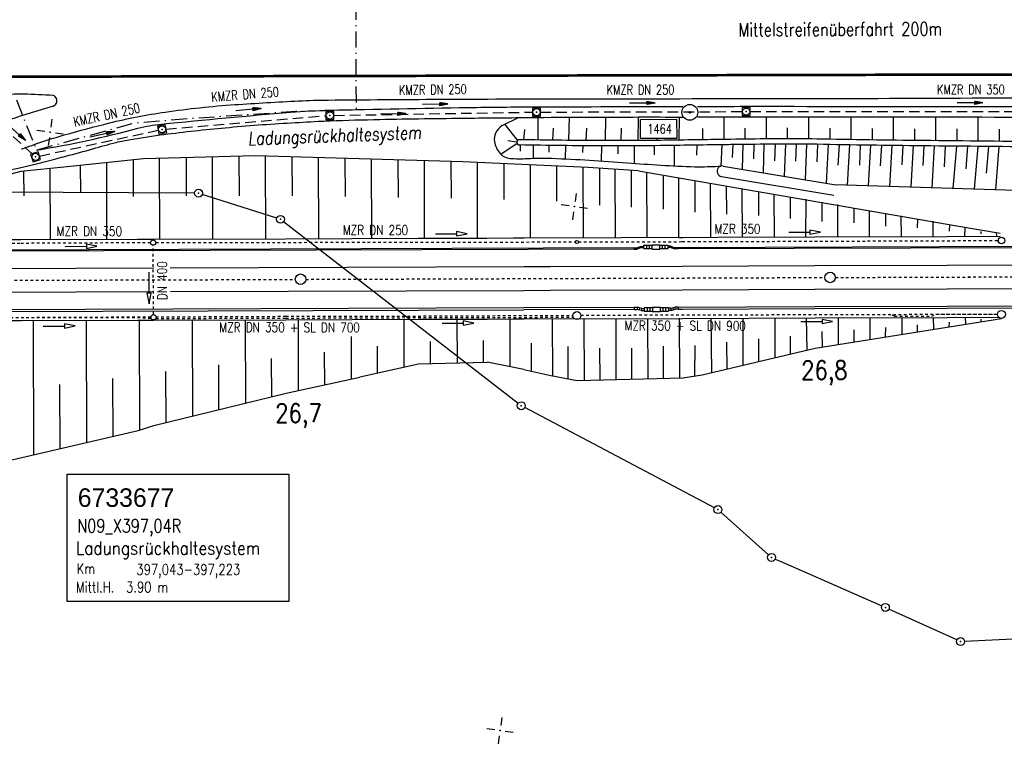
# Model space of a CAD drawing. Extents: x 0 to 1135, y 0 to 594.
# Tile 22 of 153: x 333 to 519, y 189 to 328. Entities that reach past the tile are written whole.
import ezdxf
from ezdxf.enums import TextEntityAlignment as Align

# ---------------------------------------------------------------- set-up
doc = ezdxf.new("R2010")
doc.units = 0
doc.header["$LTSCALE"] = 2
doc.header["$MEASUREMENT"] = 0
for name, pattern in [('ACAD_ISO03W100', [0.5, 0.25, -0.25]), ('ACAD_ISO05W100', [0.5, 0.25, -0.25]), ('AUSGEZOGEN', [0]), ('BAB-FM2', [2.6, 1.5, -0.5, 0.1, -0.5]), ('EinAusfädelung', [3.5, 2.5, -1]), ('GESTRICH-X2', [1.5, 1, -0.5]), ('STRICHLINIEX2', [0.5, 0.25, -0.25])]:
    doc.linetypes.add(name, pattern=pattern)
doc.layers.get('0').update_dxf_attribs({"color": 8, "linetype": 'AUSGEZOGEN'})
for name, color, linetype in [('Andere_Planungen', 15, 'CONTINUOUS'), ('BAB_FM', 8, 'BAB-FM2'), ('Bahnachse', 7, 'CONTINUOUS'), ('BOESCHG', 8, 'AUSGEZOGEN'), ('BW-SCHRIFT', 8, 'AUSGEZOGEN'), ('Böschungen', 15, 'CONTINUOUS'), ('DURCHL', 200, 'GESTRICH-X2'), ('Durchlaesse', 15, 'CONTINUOUS'), ('EINAUSF', 8, 'EinAusfädelung'), ('FBRTOP', 8, 'AUSGEZOGEN'), ('Gleisachsen', 7, 'CONTINUOUS'), ('GRENZL', 8, 'AUSGEZOGEN'), ('GRENZL-BAB', 7, 'AUSGEZOGEN'), ('GRENZP-BAB', 7, 'AUSGEZOGEN'), ('Kabelanlagen', 15, 'CONTINUOUS'), ('KANAL', 200, 'GESTRICH-X2'), ('LAERMWAND', 8, 'AUSGEZOGEN'), ('MULDE', 8, 'AUSGEZOGEN'), ('NETZ', 250, 'AUSGEZOGEN'), ('PFEIL', 200, 'CONTINUOUS'), ('PFEILTOP', 8, 'AUSGEZOGEN'), ('PP', 8, 'AUSGEZOGEN'), ('SCHSYMBOL', 200, 'AUSGEZOGEN'), ('TEXTO', 200, 'CONTINUOUS'), ('Tiefenentwaesserung_und_Sammell', 15, 'CONTINUOUS')]:
    doc.layers.add(name, color=color, linetype=linetype)
doc.styles.add('ROMANS', font='romans.shx', dxfattribs={"width": 0.8})
doc.styles.add('UNIR-O', font='unir_o.shx')

# ---------------------------------------------------------------- blocks, each defined once
blk = doc.blocks.new('IKR')
at = {"color": 0}
for p, q in [((0, 1), (0, 2.5)), ((-2.5, 0), (-1, 0)), ((1, 0), (2.5, 0)), ((0, -2.5), (0, -1))]:
    blk.add_line(p, q, dxfattribs=at)
blk.add_circle((0, 0), 0.05, dxfattribs=at)
blk.add_point((0, 0), dxfattribs=at)
blk = doc.blocks.new('PKT')
at = {"color": 0}
blk.add_circle((0, 0), 0.15, dxfattribs=at)
blk.add_point((0, 0), dxfattribs=at)
blk = doc.blocks.new('PP')
at = {"color": 0}
blk.add_circle((0, -0.01), 1.49, dxfattribs=at)
blk.add_point((0, 0), dxfattribs=at)
blk = doc.blocks.new('GST')
at = {"color": 0}
blk.add_circle((0, 0), 0.75, dxfattribs=at)
blk.add_point((0, 0), dxfattribs=at)
blk = doc.blocks.new('PFEIL2')
at = {"color": 0}
for p, q in [((0.88, 0), (-2.4, -0.01)), ((0.88, -0.27), (0.88, 0.28)), ((0.88, 0.28), (2.43, 0.01)), ((0.91, 0.27), (0.88, 0.26)), ((0.97, 0.26), (0.88, 0.25)), ((1.02, 0.25), (0.88, 0.23)), ((1.07, 0.24), (0.88, 0.21)), ((1.13, 0.23), (0.88, 0.19)), ((1.18, 0.22), (0.88, 0.17)), ((1.24, 0.21), (0.88, 0.15)), ((1.29, 0.21), (0.88, 0.14)), ((1.34, 0.2), (0.88, 0.12)), ((1.4, 0.19), (0.88, 0.1)), ((1.45, 0.18), (0.88, 0.08)), ((1.51, 0.17), (0.88, 0.06)), ((1.56, 0.16), (0.88, 0.04)), ((1.61, 0.15), (0.88, 0.02)), ((1.67, 0.14), (0.88, 0.01)), ((1.72, 0.13), (0.88, -0.01)), ((1.78, 0.12), (0.88, -0.03)), ((1.83, 0.11), (0.88, -0.05)), ((1.88, 0.1), (0.88, -0.07)), ((1.94, 0.09), (0.88, -0.09)), ((2.05, 0.08), (0.88, -0.12)), ((1.99, 0.08), (0.88, -0.11)), ((2.1, 0.07), (0.88, -0.14)), ((2.15, 0.06), (0.88, -0.16)), ((2.21, 0.05), (0.88, -0.18)), ((2.26, 0.04), (0.88, -0.2)), ((2.32, 0.03), (0.88, -0.22)), ((2.37, 0.02), (0.88, -0.23)), ((2.42, 0.01), (0.88, -0.25)), ((2.43, 0.01), (0.88, -0.27))]:
    blk.add_line(p, q, dxfattribs=at)
blk = doc.blocks.new('20')
blk.add_lwpolyline([(-0.75, -0.75), (0.75, -0.75), (0.75, 0.75), (-0.75, 0.75)], close=True)
blk.add_circle((0, 0), 0.676)
blk.add_point((0, 0))

msp = doc.modelspace()

# ---------------------------------------------------------------- linework, layer by layer
at = {"layer": 'Andere_Planungen', "linetype": 'Continuous'}
for p, q in [((333.57, 295.15), (333.46, 299.77)), ((333.57, 295.15), (333.46, 299.77)), ((338.52, 286.89), (338.48, 300.31)), ((338.52, 286.89), (338.48, 300.31))]:
    msp.add_line(p, q, dxfattribs=at)
at = {"layer": 'BAB_FM', "flags": 128}
msp.add_lwpolyline([(332.09, 313.29), (335.87, 303.79), (354.37, 308.91), (365.11, 309.8), (384.84, 311.13), (396.29, 311.42), (396.24, 323.99), (396.14, 352.83), (396.15, 357.07), (396.15, 359.71), (382.2, 363.56), (388.36, 396.14), (364.45, 414.99)], dxfattribs=at)
msp.add_lwpolyline([(332.09, 313.29), (335.87, 303.79), (354.37, 308.91), (365.11, 309.8), (384.84, 311.13), (396.29, 311.42), (396.24, 323.99), (396.14, 352.83), (396.15, 357.07), (396.15, 359.71), (382.2, 363.56), (388.36, 396.14), (364.45, 414.99)], dxfattribs=at)
at = {"layer": 'Bahnachse', "linetype": 'ACAD_ISO05W100'}
for points in [[(286.75, 279.05), (384.75, 279.36)], [(286.75, 279.05), (384.75, 279.36)], [(386.75, 279.37), (418.76, 279.48)], [(386.75, 279.37), (418.76, 279.48)], [(418.76, 279.48), (484.75, 279.72)], [(418.76, 279.48), (484.75, 279.72)], [(486.75, 279.72), (531.66, 279.89)], [(486.75, 279.72), (531.08, 279.88)]]:
    msp.add_lwpolyline(points, dxfattribs=at)
at = {"layer": 'Bahnachse', "linetype": 'Continuous'}
for centre in [(385.75, 279.39), (385.75, 279.39), (485.75, 279.73), (485.75, 279.73)]:
    msp.add_circle(centre, 1, dxfattribs=at)
at = {"layer": 'BOESCHG'}
for p, q in [((423.83, 308.41), (426.88, 309.93)), ((423.83, 308.41), (426.88, 309.93)), ((426.75, 305.61), (424.34, 308.67)), ((426.75, 305.61), (424.34, 308.67)), ((430.64, 305.7), (430.62, 309.97)), ((430.64, 305.7), (430.62, 309.97)), ((436.41, 305.63), (436.51, 310.01)), ((436.41, 305.63), (436.51, 310.01)), ((443.31, 305.58), (443.42, 310.04)), ((443.31, 305.58), (443.42, 310.04)), ((449.51, 305.59), (449.55, 310.04)), ((449.51, 305.59), (449.55, 310.04)), ((457.27, 305.7), (457.31, 310.04)), ((457.27, 305.7), (457.31, 310.04)), ((465.73, 305.8), (465.73, 310.06)), ((465.73, 305.8), (465.73, 310.06)), ((473.73, 305.9), (473.73, 310.06)), ((473.73, 305.9), (473.73, 310.06)), ((481.73, 305.9), (481.73, 310.06)), ((481.73, 305.9), (481.73, 310.06)), ((489.73, 305.76), (489.73, 310.06)), ((489.73, 305.76), (489.73, 310.06)), ((497.73, 305.65), (497.73, 310.05)), ((497.73, 305.65), (497.73, 310.05)), ((505.73, 305.57), (505.73, 310.05)), ((505.73, 305.57), (505.73, 310.05)), ((513.73, 305.49), (513.73, 310.05)), ((513.73, 305.49), (513.73, 310.05)), ((427.93, 305.74), (428.08, 307.68)), ((427.93, 305.74), (428.08, 307.68)), ((433.41, 305.66), (433.54, 307.92)), ((433.41, 305.66), (433.54, 307.92)), ((439.7, 305.6), (439.81, 307.95)), ((439.7, 305.6), (439.81, 307.95)), ((446.27, 305.57), (446.37, 307.96)), ((446.27, 305.57), (446.37, 307.96)), ((461.74, 305.74), (461.73, 307.9)), ((461.74, 305.74), (461.73, 307.9)), ((469.73, 305.85), (469.73, 307.96)), ((469.73, 305.85), (469.73, 307.96)), ((477.73, 305.93), (477.73, 307.99)), ((477.73, 305.93), (477.73, 307.99)), ((485.73, 305.83), (485.73, 307.94)), ((485.73, 305.83), (485.73, 307.94)), ((493.73, 305.7), (493.73, 307.88)), ((493.73, 305.7), (493.73, 307.88)), ((501.73, 305.61), (501.73, 307.83)), ((501.73, 305.61), (501.73, 307.83)), ((509.73, 305.53), (509.73, 307.79)), ((509.73, 305.53), (509.73, 307.79)), ((517.73, 305.45), (517.73, 307.75)), ((517.73, 305.45), (517.73, 307.75)), ((426.66, 305.01), (423.58, 302.99)), ((426.66, 305.01), (423.58, 302.99)), ((426.6, 305.32), (424.9, 305.51)), ((426.6, 305.32), (424.9, 305.51)), ((453.08, 305.62), (453.08, 305.85)), ((453.08, 305.62), (453.08, 305.85)), ((427.24, 304.75), (427.24, 303.56)), ((427.24, 304.75), (427.24, 303.56)), ((429.68, 304.71), (429.65, 302.25)), ((429.68, 304.71), (429.65, 302.25)), ((432.62, 304.67), (432.61, 303.43)), ((432.62, 304.67), (432.61, 303.43)), ((435.77, 304.64), (435.71, 302.13)), ((435.77, 304.64), (435.71, 302.13)), ((439.04, 304.61), (439.01, 303.32)), ((439.04, 304.61), (439.01, 303.32)), ((442.56, 304.58), (442.51, 301.74)), ((442.56, 304.58), (442.51, 301.74)), ((445.69, 304.57), (445.65, 303.11)), ((445.69, 304.57), (445.65, 303.11)), ((448.72, 304.58), (448.72, 301.29)), ((448.72, 304.58), (448.72, 301.29)), ((452.5, 304.62), (452.51, 302.89)), ((452.5, 304.62), (452.51, 302.89)), ((456.27, 304.67), (456.28, 300.81)), ((456.27, 304.67), (456.28, 300.81)), ((460.55, 304.73), (460.51, 302.81)), ((460.55, 304.73), (460.51, 302.81))]:
    msp.add_line(p, q, dxfattribs=at)
for points in [[(572.21, 351.81, 0.000002), (566.96, 351.8, 0.000356)], [(572.21, 351.81, 0.000002), (566.96, 351.8, 0.000356)], [(423.83, 308.41, 0.128822), (422.59, 306.99, 0.154668), (422.35, 305.42, 0.146805), (423.45, 303.12, 0.190236), (425.24, 302.23, 0.03597), (428.61, 302.2, -0.026243), (433.22, 302.25, -0.008878), (447.43, 301.39, 0.009885), (460.18, 300.64, 0.015602), (461.03, 300.63, 0.003213), (465.12, 300.75)], [(423.83, 308.41, 0.128822), (422.59, 306.99, 0.154668), (422.35, 305.42, 0.146805), (423.45, 303.12, 0.190236), (425.24, 302.23, 0.03597), (428.61, 302.2, -0.026243), (433.22, 302.25, -0.008878), (447.43, 301.39, 0.009885), (460.18, 300.64, 0.015602), (461.03, 300.63, 0.003213), (465.12, 300.75)], [(605.89, 305.12, -0.00112), (585.51, 305, -0.002418), (576.06, 305.02, -0.000009), (541.77, 305.23, -0.000591), (541.26, 305.23, -0.000186), (527.29, 305.36, -0.000108), (503.26, 305.59, -0.00223), (483.22, 305.88, 0.006172), (475.98, 305.92, 0.00139), (474.39, 305.91, 0.0003), (467.01, 305.82, 0.0004), (465.46, 305.8, -0.000053), (453.71, 305.63, -0.004701), (443.05, 305.58, -0.003138), (427.09, 305.76)], [(605.89, 305.12, -0.00112), (585.51, 305, -0.002418), (576.06, 305.02, -0.000009), (541.77, 305.23, -0.000591), (541.26, 305.23, -0.000186), (527.29, 305.36, -0.000108), (503.26, 305.59, -0.00223), (483.22, 305.88, 0.006172), (475.98, 305.92, 0.00139), (474.39, 305.91, 0.0003), (467.01, 305.82, 0.0004), (465.46, 305.8, -0.000053), (453.71, 305.63, -0.004701), (443.05, 305.58, -0.003138), (427.09, 305.76)], [(549.72, 304.18, -0.000002), (541.76, 304.23, -0.000591), (541.25, 304.23, -0.000186), (527.28, 304.36, -0.000108), (503.25, 304.59, -0.00223), (483.22, 304.88, 0.006173), (475.98, 304.92, 0.001389), (474.39, 304.91, 0.000299), (467.02, 304.82, 0.000401), (465.47, 304.8, -0.000053), (453.71, 304.63, -0.004701), (443.05, 304.58, -0.003138), (427.09, 304.76)]]:
    msp.add_lwpolyline(points, format="xyb", dxfattribs=at)
msp.add_lwpolyline([(449.55, 299.9), (440.03, 300.48), (416.38, 301.58), (377.22, 302.68), (356.09, 302.12), (341.66, 300.65), (332.94, 299.72), (326.69, 298.12), (315.74, 292.74), (307.56, 287.84), (303.56, 286.2)], dxfattribs=at)
msp.add_lwpolyline([(449.55, 299.9), (440.03, 300.48), (416.38, 301.58), (377.22, 302.68), (356.09, 302.12), (341.66, 300.65), (332.94, 299.72), (326.69, 298.12), (315.74, 292.74), (307.56, 287.84), (303.56, 286.2)], dxfattribs=at)
msp.add_arc((427.09, 305.26), 0.5, 90.3171, 269.1454, dxfattribs=at)
msp.add_arc((427.09, 305.26), 0.5, 90.3171, 269.1454, dxfattribs=at)
at = {"layer": 'BW-SCHRIFT'}
msp.add_lwpolyline([(341.67, 242.56), (383.53, 242.56), (383.53, 218.5), (341.67, 218.5)], close=True, dxfattribs=at)
at = {"layer": 'Böschungen', "linetype": 'Continuous'}
for p, q in [((434.17, 294.12), (434.15, 300.75)), ((434.17, 294.12), (434.15, 300.75)), ((449.55, 299.9), (509.69, 289.49)), ((449.55, 299.9), (509.69, 289.49)), ((530.26, 295.85), (486.69, 297.25)), ((530.26, 295.85), (486.69, 297.25)), ((509.69, 289.49), (517.85, 288.08)), ((509.69, 289.49), (517.85, 288.08)), ((482.92, 266.35), (518.09, 272)), ((482.92, 266.35), (518.09, 272)), ((461.61, 261.31), (482.92, 266.35)), ((461.61, 261.31), (482.92, 266.35)), ((427.91, 262.32), (421.01, 263.7)), ((427.91, 262.32), (421.01, 263.7)), ((457.91, 260.79), (461.61, 261.31)), ((457.91, 260.79), (461.61, 261.31))]:
    msp.add_line(p, q, dxfattribs=at)
for points in [[(465.19, 300.77), (465.34, 304.8)], [(465.19, 300.77), (465.34, 304.8)], [(467.36, 304.82), (467.24, 302.38)], [(467.36, 304.82), (467.24, 302.38)], [(469.19, 300.18), (469.33, 304.85)], [(469.19, 300.18), (469.33, 304.85)], [(471.35, 304.87), (471.26, 302.17)], [(471.35, 304.87), (471.26, 302.17)], [(473.14, 299.52), (473.32, 304.9)], [(473.14, 299.52), (473.32, 304.9)], [(475.35, 304.92), (475.23, 301.74)], [(475.35, 304.92), (475.23, 301.74)], [(477.14, 298.85), (477.36, 304.93)], [(477.14, 298.85), (477.36, 304.93)], [(479.33, 304.92), (479.21, 301.67)], [(479.33, 304.92), (479.21, 301.67)], [(481.09, 298.19), (481.36, 304.9)], [(481.09, 298.19), (481.36, 304.9)], [(483.37, 304.87), (483.24, 301.58)], [(483.37, 304.87), (483.24, 301.58)], [(485.07, 297.52), (485.44, 304.84)], [(485.07, 297.52), (485.44, 304.84)], [(487.46, 304.8), (487.23, 300.97)], [(487.46, 304.8), (487.23, 300.97)], [(489.06, 297.18), (489.48, 304.77)], [(489.06, 297.18), (489.48, 304.77)], [(491.45, 304.74), (491.27, 300.95)], [(491.45, 304.74), (491.27, 300.95)], [(493.03, 297.05), (493.46, 304.71)], [(493.03, 297.05), (493.46, 304.71)], [(495.48, 304.68), (495.22, 300.81)], [(495.48, 304.68), (495.22, 300.81)], [(497.05, 296.92), (497.45, 304.65)], [(497.05, 296.92), (497.45, 304.65)], [(499.47, 304.63), (499.27, 300.99)], [(499.47, 304.63), (499.27, 300.99)], [(501.06, 296.8), (501.49, 304.61)], [(501.06, 296.8), (501.49, 304.61)], [(503.46, 304.59), (503.25, 300.87)], [(503.46, 304.59), (503.25, 300.87)], [(505.02, 296.67), (505.48, 304.57)], [(505.02, 296.67), (505.48, 304.57)], [(507.46, 304.55), (507.27, 300.6)], [(507.46, 304.55), (507.27, 300.6)], [(509.01, 296.55), (509.65, 304.53)], [(509.01, 296.55), (509.65, 304.53)], [(511.67, 304.51), (511.35, 300.27)], [(511.67, 304.51), (511.35, 300.27)], [(513.02, 296.41), (513.68, 304.49)], [(513.02, 296.41), (513.68, 304.49)], [(515.69, 304.47), (515.24, 299.45)], [(515.69, 304.47), (515.24, 299.45)], [(517.02, 296.28), (517.7, 304.45)], [(517.02, 296.28), (517.7, 304.45)], [(349.17, 286.94), (349.15, 301.42)], [(349.17, 286.94), (349.15, 301.42)], [(354.12, 301.92), (354.14, 295.02)], [(354.12, 301.92), (354.14, 295.02)], [(359.18, 286.94), (359.12, 302.2)], [(359.18, 286.94), (359.12, 302.2)], [(364.12, 302.33), (364.14, 295.13)], [(364.12, 302.33), (364.14, 295.13)], [(369.18, 287.02), (369.12, 302.46)], [(369.18, 287.02), (369.12, 302.46)], [(374.12, 302.59), (374.14, 295.15)], [(374.12, 302.59), (374.14, 295.15)], [(379.18, 287.03), (379.12, 302.62)], [(379.18, 287.03), (379.12, 302.62)], [(384.12, 302.48), (384.15, 295.16)], [(384.12, 302.48), (384.15, 295.16)], [(389.18, 287.04), (389.12, 302.34)], [(389.18, 287.04), (389.12, 302.34)], [(394.12, 302.2), (394.15, 295.02)], [(394.12, 302.2), (394.15, 295.02)], [(399.18, 287.1), (399.13, 302.06)], [(399.18, 287.1), (399.13, 302.06)], [(404.13, 301.92), (404.15, 294.83)], [(404.13, 301.92), (404.15, 294.83)], [(409.18, 287.11), (409.13, 301.78)], [(409.18, 287.11), (409.13, 301.78)], [(414.14, 301.64), (414.16, 294.7)], [(414.14, 301.64), (414.16, 294.7)], [(419.18, 287.18), (419.14, 301.45)], [(419.18, 287.18), (419.14, 301.45)], [(344.15, 300.91), (344.18, 295.81)], [(344.15, 300.91), (344.18, 295.81)], [(424.15, 301.22), (424.16, 294.46)], [(424.15, 301.22), (424.16, 294.46)], [(429.18, 287.19), (429.15, 300.98)], [(429.18, 287.19), (429.15, 300.98)], [(439.2, 287.23), (439.14, 300.44)], [(439.2, 287.23), (439.14, 300.44)], [(442.19, 300.35), (442.21, 293.38)], [(442.19, 300.35), (442.21, 293.38)], [(445.21, 287.25), (445.17, 300.17)], [(445.21, 287.25), (445.17, 300.17)], [(448.16, 299.98), (448.18, 293.01)], [(448.16, 299.98), (448.18, 293.01)], [(451.23, 287.27), (451.13, 299.63)], [(451.23, 287.27), (451.13, 299.63)], [(454.21, 298.84), (454.21, 292.64)], [(454.21, 298.84), (454.21, 292.64)], [(457.19, 287.29), (457.2, 298.46)], [(457.19, 287.29), (457.2, 298.46)], [(460.19, 298.03), (460.18, 292.09)], [(460.19, 298.03), (460.18, 292.09)], [(463.2, 287.34), (463.17, 297.48)], [(463.2, 287.34), (463.17, 297.48)], [(466.14, 297.01), (466.19, 291.71)], [(466.14, 297.01), (466.19, 291.71)], [(469.21, 287.35), (469.15, 296.5)], [(469.21, 287.35), (469.15, 296.5)], [(472.25, 295.99), (472.2, 291.44)], [(472.25, 295.99), (472.2, 291.44)], [(475.22, 287.35), (475.21, 295.45)], [(475.22, 287.35), (475.21, 295.45)], [(478.2, 294.88), (478.2, 290.88)], [(478.2, 294.88), (478.2, 290.88)], [(481.19, 287.37), (481.21, 294.53)], [(481.19, 287.37), (481.21, 294.53)], [(484.2, 293.93), (484.18, 290.33)], [(484.2, 293.93), (484.18, 290.33)], [(487.2, 287.42), (487.23, 293.49)], [(487.2, 287.42), (487.23, 293.49)], [(490.22, 292.82), (490.2, 290.05)], [(490.22, 292.82), (490.2, 290.05)], [(493.21, 287.43), (493.17, 292.26)], [(493.21, 287.43), (493.17, 292.26)], [(496.23, 291.79), (496.21, 289.41)], [(496.23, 291.79), (496.21, 289.41)], [(499.22, 287.44), (499.18, 291.37)], [(499.22, 287.44), (499.18, 291.37)], [(502.24, 290.77), (502.22, 289.13)], [(502.24, 290.77), (502.22, 289.13)], [(505.18, 287.45), (505.21, 290.36)], [(505.18, 287.45), (505.21, 290.36)], [(508.27, 289.75), (508.26, 288.48)], [(508.27, 289.75), (508.26, 288.48)], [(511.2, 287.5), (511.23, 289.2)], [(511.2, 287.5), (511.23, 289.2)], [(514.21, 288.44), (514.2, 287.99)], [(514.21, 288.44), (514.2, 287.99)], [(323.51, 286.88), (332.92, 286.88), (354.93, 286.93), (357.93, 286.93), (382.93, 287.04), (407.93, 287.14), (420.93, 287.15), (425.93, 287.19), (427.96, 287.19)], [(323.51, 286.88), (332.92, 286.88), (354.93, 286.93), (357.93, 286.93), (382.93, 287.04), (407.93, 287.14), (420.93, 287.15), (425.93, 287.19), (427.96, 287.19)], [(427.96, 287.19), (482.85, 287.38), (507.86, 287.47), (517.87, 287.52)], [(427.96, 287.19), (482.85, 287.38), (507.86, 287.47), (517.87, 287.52)], [(457.19, 287.3), (457.93, 287.3)], [(457.19, 287.3), (457.93, 287.3)], [(517.21, 287.51), (517.2, 288.17)], [(517.21, 287.51), (517.2, 288.17)], [(291.57, 271.43), (298.47, 271.47), (307.97, 271.47), (324.97, 271.55), (329.97, 271.58), (332.97, 271.58), (354.97, 271.63), (357.97, 271.68), (382.98, 271.74), (407.98, 271.84), (420.98, 271.85), (425.98, 271.88), (427.93, 271.89)], [(291.57, 271.43), (298.47, 271.47), (307.97, 271.47), (324.97, 271.55), (329.97, 271.58), (332.97, 271.58), (354.97, 271.63), (357.97, 271.68), (382.98, 271.74), (407.98, 271.84), (420.98, 271.85), (425.98, 271.88), (427.93, 271.89)], [(335.27, 271.56), (335.33, 246.21)], [(335.27, 271.56), (335.33, 246.21)], [(345.27, 271.63), (345.35, 248.52)], [(345.27, 271.63), (345.35, 248.52)], [(355.27, 271.64), (355.36, 250.89)], [(355.27, 271.64), (355.36, 250.89)], [(365.27, 271.7), (365.32, 253.5)], [(365.27, 271.7), (365.32, 253.5)], [(375.27, 271.71), (375.33, 255.96)], [(375.27, 271.71), (375.33, 255.96)], [(385.27, 271.77), (385.29, 258.37)], [(385.27, 271.77), (385.29, 258.37)], [(405.28, 271.8), (405.27, 262.8)], [(405.28, 271.8), (405.27, 262.8)], [(415.28, 271.85), (415.31, 263.56)], [(415.28, 271.85), (415.31, 263.56)], [(425.28, 271.88), (425.27, 262.86)], [(425.28, 271.88), (425.27, 262.86)], [(427.93, 271.92), (457.89, 271.98), (482.91, 272.07), (507.92, 272.16), (517.58, 272.21)], [(427.93, 271.92), (457.89, 271.98), (482.91, 272.07), (507.92, 272.16), (517.58, 272.21)], [(433.25, 271.95), (433.31, 261.16)], [(433.25, 271.95), (433.31, 261.16)], [(439.26, 271.95), (439.32, 260.3)], [(439.26, 271.95), (439.32, 260.3)], [(445.27, 271.96), (445.31, 260.45)], [(445.27, 271.96), (445.31, 260.45)], [(451.28, 271.96), (451.3, 260.65)], [(451.28, 271.96), (451.3, 260.65)], [(457.24, 272.03), (457.31, 260.77)], [(457.24, 272.03), (457.31, 260.77)], [(463.25, 272.03), (463.32, 261.76)], [(463.25, 272.03), (463.32, 261.76)], [(469.27, 272.04), (469.26, 263.13)], [(469.27, 272.04), (469.26, 263.13)], [(475.28, 272.05), (475.28, 264.53)], [(475.28, 272.05), (475.28, 264.53)], [(481.24, 272.11), (481.33, 265.99)], [(481.24, 272.11), (481.33, 265.99)], [(487.25, 272.11), (487.27, 267.11)], [(487.25, 272.11), (487.27, 267.11)], [(493.26, 272.12), (493.27, 268.04)], [(493.26, 272.12), (493.27, 268.04)], [(499.27, 272.13), (499.28, 268.99)], [(499.27, 272.13), (499.28, 268.99)], [(505.24, 272.19), (505.3, 269.93)], [(505.24, 272.19), (505.3, 269.93)], [(511.25, 272.2), (511.31, 270.92)], [(511.25, 272.2), (511.31, 270.92)], [(514.28, 271.39), (514.26, 271.82)], [(514.28, 271.39), (514.26, 271.82)], [(490.32, 267.61), (490.27, 269.86)], [(490.32, 267.61), (490.27, 269.86)], [(496.23, 268.54), (496.26, 270.28)], [(496.23, 268.54), (496.26, 270.28)], [(502.23, 269.43), (502.27, 270.75)], [(502.23, 269.43), (502.27, 270.75)], [(508.25, 270.37), (508.27, 271.26)], [(508.25, 270.37), (508.27, 271.26)], [(395.28, 268.6), (395.31, 260.59)], [(395.28, 268.6), (395.31, 260.59)], [(420.31, 263.64), (420.29, 267.79)], [(420.31, 263.64), (420.29, 267.79)], [(472.32, 263.81), (472.28, 268.13)], [(472.32, 263.81), (472.28, 268.13)], [(478.24, 265.29), (478.28, 268.65)], [(478.24, 265.29), (478.28, 268.65)], [(484.31, 266.6), (484.26, 269.53)], [(484.31, 266.6), (484.26, 269.53)], [(400.29, 261.67), (400.26, 266.72)], [(400.29, 261.67), (400.26, 266.72)], [(410.31, 263.43), (410.3, 267.63)], [(410.31, 263.43), (410.3, 267.63)], [(429.38, 262), (429.37, 267.3)], [(429.38, 262), (429.37, 267.3)], [(436.28, 260.65), (436.28, 266.65)], [(436.28, 260.65), (436.28, 266.65)], [(442.3, 260.38), (442.29, 266.38)], [(442.3, 260.38), (442.29, 266.38)], [(448.32, 260.55), (448.28, 266.37)], [(448.32, 260.55), (448.28, 266.37)], [(454.28, 260.69), (454.29, 266.75)], [(454.28, 260.69), (454.29, 266.75)], [(460.23, 261.17), (460.28, 266.87)], [(460.23, 261.17), (460.28, 266.87)], [(466.31, 262.49), (466.27, 267.5)], [(466.31, 262.49), (466.27, 267.5)], [(380.31, 257.19), (380.29, 264.44)], [(380.31, 257.19), (380.29, 264.44)], [(390.33, 259.45), (390.28, 265.6)], [(390.33, 259.45), (390.28, 265.6)], [(370.3, 254.73), (370.31, 263.23)], [(370.3, 254.73), (370.31, 263.23)], [(396.95, 260.93), (408.01, 263.39), (421.01, 263.7)], [(396.95, 260.93), (408.01, 263.39), (421.01, 263.7)], [(427.91, 262.32), (432.99, 261.23), (438, 260.27), (458, 260.79)], [(427.91, 262.32), (432.99, 261.23), (438, 260.27), (458, 260.79)], [(291.85, 236.37), (298.61, 238.07), (308.08, 240.27), (325.07, 243.89), (330.1, 245.03), (333.09, 245.68), (355.06, 250.78), (358.05, 251.73), (383.05, 257.84), (396.95, 260.91)], [(291.85, 236.37), (298.61, 238.07), (308.08, 240.27), (325.07, 243.89), (330.1, 245.03), (333.09, 245.68), (355.06, 250.78), (358.05, 251.73), (383.05, 257.84), (396.95, 260.91)], [(350.33, 249.7), (350.3, 260.66)], [(350.33, 249.7), (350.3, 260.66)], [(360.34, 252.32), (360.28, 261.97)], [(360.34, 252.32), (360.28, 261.97)], [(340.36, 247.34), (340.32, 259.49)], [(340.36, 247.34), (340.32, 259.49)]]:
    msp.add_lwpolyline(points, dxfattribs=at)
at = {"layer": 'DURCHL'}
msp.add_line((335.15, 303.01), (327.52, 309.97), dxfattribs=at)
msp.add_line((335.15, 303.01), (327.52, 309.97), dxfattribs=at)
at = {"layer": 'Durchlaesse', "linetype": 'ACAD_ISO03W100'}
msp.add_line((357.97, 272.71), (357.92, 285.82), dxfattribs=at)
msp.add_line((357.97, 272.71), (357.92, 285.82), dxfattribs=at)
at = {"layer": 'Durchlaesse', "linetype": 'Continuous'}
msp.add_lwpolyline([(357.11, 280.75), (357.12, 276.75), (356.72, 276.75), (357.13, 274.75), (357.52, 276.76), (357.12, 276.75)], dxfattribs=at)
msp.add_lwpolyline([(357.11, 280.75), (357.12, 276.75), (356.72, 276.75), (357.13, 274.75), (357.52, 276.76), (357.12, 276.75)], dxfattribs=at)
at = {"layer": 'EINAUSF', "const_width": 0.5, "flags": 128}
msp.add_lwpolyline([(339.03, 317.67), (434.89, 317.88), (608.97, 318.27)], dxfattribs=at)
msp.add_lwpolyline([(339.03, 317.67), (434.89, 317.88), (608.97, 318.27)], dxfattribs=at)
at = {"layer": 'FBRTOP'}
for points in [[(180.98, 349.61, 0.000056), (198.3, 349.65, -0.000026), (235.49, 349.75, -0.000211)], [(180.98, 349.61, 0.000056), (198.3, 349.65, -0.000026), (235.49, 349.75, -0.000211)], [(339.04, 314.13, 0.005619), (333.5, 314.35, 0.017091), (331.67, 314.34, 0.000636), (320.1, 313.87, 0.001713), (315.81, 313.68, 0.002614), (311.41, 313.44, 0.005924), (309.47, 313.31, 0.062675), (307.81, 312.95, 0.057048), (306.69, 312.42, 0.021657)], [(339.04, 314.13, 0.005619), (333.5, 314.35, 0.017091), (331.67, 314.34, 0.000636), (320.1, 313.87, 0.001713), (315.81, 313.68, 0.002614), (311.41, 313.44, 0.005924), (309.47, 313.31, 0.062675), (307.81, 312.95, 0.057048), (306.69, 312.42, 0.021657)], [(333.08, 304, -0.000207), (333.33, 304.09, -0.002186), (334.98, 304.68, -0.014079), (341.12, 306.65, -0.010303), (349.64, 308.92, -0.023812), (360.19, 310.98, -0.019331), (373.35, 312.38, -0.004604), (385.39, 313.09, -0.009975), (390.96, 313.25, -0.001053), (412.1, 313.4, -0.000925), (436.18, 313.48, -0.000205), (473.83, 313.52, 0.000515), (488.81, 313.55, 0.000248), (494.78, 313.57, -0.000021), (565.95, 313.83, -0.000415), (579.11, 313.87, -0.000159), (613.48, 313.92)], [(333.08, 304, -0.000207), (333.33, 304.09, -0.002186), (334.98, 304.68, -0.014079), (341.12, 306.65, -0.010303), (349.64, 308.92, -0.023812), (360.19, 310.98, -0.019331), (373.35, 312.38, -0.004604), (385.39, 313.09, -0.009975), (390.96, 313.25, -0.001053), (412.1, 313.4, -0.000925), (436.18, 313.48, -0.000205), (473.83, 313.52, 0.000515), (488.81, 313.55, 0.000248), (494.78, 313.57, -0.000021), (565.95, 313.83, -0.000415), (579.11, 313.87, -0.000159), (613.48, 313.92)]]:
    msp.add_lwpolyline(points, format="xyb", dxfattribs=at)
at = {"layer": 'FBRTOP', "const_width": 0.5}
msp.add_lwpolyline([(175.93, 317.3), (339.03, 317.67)], dxfattribs=at)
msp.add_lwpolyline([(175.93, 317.3), (339.03, 317.67)], dxfattribs=at)
at = {"layer": 'FBRTOP', "flags": 128}
msp.add_lwpolyline([(339.05, 312.09, 0.012132), (330.74, 309.49, 0.023381), (326.53, 307.83, 0.004275), (315.42, 302.73, 0.011115), (311.21, 300.64, 0.024807), (305.01, 296.99, 0.018156), (297.01, 291.29, 0.043651), (292.23, 286.91, 0.018174), (282.15, 275.07, 0.04893), (279.41, 270.8, 0.026494), (275.6, 262.25)], format="xyb", dxfattribs=at)
msp.add_lwpolyline([(339.05, 312.09, 0.012132), (330.74, 309.49, 0.023381), (326.53, 307.83, 0.004275), (315.42, 302.73, 0.011115), (311.21, 300.64, 0.024807), (305.01, 296.99, 0.018156), (297.01, 291.29, 0.043651), (292.23, 286.91, 0.018174), (282.15, 275.07, 0.04893), (279.41, 270.8, 0.026494), (275.6, 262.25)], format="xyb", dxfattribs=at)
at = {"layer": 'FBRTOP'}
msp.add_arc((338.66, 313.11), 1.09, 291.28, 69.2436, dxfattribs=at)
msp.add_arc((338.66, 313.11), 1.09, 291.28, 69.2436, dxfattribs=at)
at = {"layer": 'Gleisachsen', "linetype": 'Continuous'}
for p, q in [((297.94, 281.34), (358.06, 281.55)), ((297.94, 281.34), (358.06, 281.55)), ((361.14, 281.56), (427.95, 281.79)), ((361.14, 281.56), (427.95, 281.79)), ((427.95, 281.79), (432.87, 281.8)), ((427.95, 281.79), (432.87, 281.8)), ((298.93, 276.85), (358.03, 277.05)), ((298.93, 276.85), (358.03, 277.05)), ((361.19, 277.06), (427.94, 277.29)), ((361.19, 277.06), (427.94, 277.29)), ((427.94, 277.29), (432.86, 277.3)), ((427.94, 277.29), (432.86, 277.3))]:
    msp.add_line(p, q, dxfattribs=at)
for points in [[(432.83, 281.82), (457.84, 281.88), (482.84, 281.99), (507.84, 282.05), (532.84, 282.16), (549.14, 282.23)], [(432.83, 281.82), (457.84, 281.88), (482.84, 281.99), (507.84, 282.05), (532.84, 282.16), (549.14, 282.23)], [(432.86, 277.32), (457.86, 277.38), (482.86, 277.49), (507.86, 277.55), (532.86, 277.66), (548.27, 277.73)], [(432.86, 277.32), (457.86, 277.38), (482.86, 277.49), (507.86, 277.55), (532.86, 277.66), (548.27, 277.73)]]:
    msp.add_lwpolyline(points, dxfattribs=at)
at = {"layer": 'GRENZL'}
msp.add_line((475.38, 226.53), (476.3, 226.13), dxfattribs=at)
msp.add_line((475.38, 226.53), (476.3, 226.13), dxfattribs=at)
at = {"layer": 'GRENZL-BAB'}
for p, q in [((365.73, 295.65), (307.56, 295.94)), ((365.73, 295.65), (307.56, 295.94)), ((381.24, 290.93), (367.19, 295.42)), ((381.24, 290.93), (367.19, 295.42)), ((426.83, 255.94), (382.55, 290.25)), ((426.83, 255.94), (382.55, 290.25)), ((463.89, 236.22), (428.09, 255.13)), ((463.89, 236.22), (428.09, 255.13)), ((474.13, 227.33), (465.12, 235.37)), ((474.13, 227.33), (465.12, 235.37)), ((476.3, 226.13), (479.33, 224.8)), ((476.3, 226.13), (479.33, 224.8)), ((479.33, 224.8), (495.49, 217.69)), ((479.33, 224.8), (495.49, 217.69)), ((509.71, 211.23), (496.86, 217.07)), ((509.71, 211.23), (496.86, 217.07)), ((545.92, 212.68), (511.14, 210.96)), ((545.92, 212.68), (511.14, 210.96))]:
    msp.add_line(p, q, dxfattribs=at)
at = {"layer": 'Kabelanlagen', "linetype": 'Continuous'}
for p, q in [((448.73, 285.09), (301.66, 284.6)), ((448.73, 285.09), (301.66, 284.6)), ((448.73, 285.3), (301.92, 284.81)), ((448.73, 285.3), (301.92, 284.81)), ((448.73, 285.09), (448.73, 285.3)), ((448.73, 285.3), (449.31, 285.3)), ((448.73, 285.09), (448.73, 285.3)), ((448.73, 285.3), (449.31, 285.3)), ((448.73, 285.09), (449.34, 285.09)), ((448.73, 285.09), (449.34, 285.09)), ((450.05, 285.6), (449.31, 285.3)), ((450.05, 285.6), (449.31, 285.3)), ((449.34, 285.09), (449.31, 285.3)), ((449.34, 285.09), (449.31, 285.3)), ((450.07, 285.39), (449.34, 285.09)), ((450.07, 285.39), (449.34, 285.09)), ((449.73, 285.25), (449.67, 285.44)), ((449.73, 285.25), (449.67, 285.44)), ((450.07, 285.39), (450.05, 285.6)), ((450.05, 285.6), (450.59, 285.6)), ((450.07, 285.39), (450.05, 285.6)), ((450.05, 285.6), (450.59, 285.6)), ((450.07, 285.39), (450.59, 285.39)), ((450.07, 285.39), (450.59, 285.39)), ((450.59, 285.82), (452.15, 285.82)), ((450.59, 285.17), (450.59, 285.82)), ((450.59, 285.82), (452.15, 285.82)), ((450.59, 285.17), (450.59, 285.82)), ((450.59, 285.17), (452.15, 285.17)), ((450.59, 285.17), (452.15, 285.17)), ((451.15, 285.17), (451.15, 285.82)), ((451.15, 285.17), (451.15, 285.82)), ((451.65, 285.17), (451.65, 285.82)), ((451.65, 285.17), (451.65, 285.82)), ((452.15, 285.1), (452.15, 285.9)), ((452.15, 285.9), (453.6, 285.9)), ((452.15, 285.1), (452.15, 285.9)), ((452.15, 285.9), (453.6, 285.9)), ((452.15, 285.1), (453.6, 285.1)), ((452.15, 285.1), (453.6, 285.1)), ((453.6, 285.1), (453.6, 285.9)), ((453.6, 285.1), (453.6, 285.9)), ((453.6, 285.83), (455.16, 285.83)), ((453.6, 285.83), (455.16, 285.83)), ((453.6, 285.18), (455.16, 285.18)), ((453.6, 285.18), (455.16, 285.18)), ((454.1, 285.18), (454.1, 285.83)), ((454.1, 285.18), (454.1, 285.83)), ((454.6, 285.18), (454.6, 285.83)), ((454.6, 285.18), (454.6, 285.83)), ((455.16, 285.18), (455.16, 285.83)), ((455.16, 285.18), (455.16, 285.83)), ((455.7, 285.62), (455.16, 285.61)), ((455.7, 285.62), (455.16, 285.61)), ((455.68, 285.41), (455.16, 285.4)), ((455.68, 285.41), (455.16, 285.4)), ((455.68, 285.41), (455.7, 285.62)), ((455.68, 285.41), (455.7, 285.62)), ((455.68, 285.41), (456.41, 285.11)), ((455.68, 285.41), (456.41, 285.11)), ((455.7, 285.62), (456.44, 285.32)), ((455.7, 285.62), (456.44, 285.32)), ((456.03, 285.27), (456.08, 285.47)), ((456.03, 285.27), (456.08, 285.47)), ((456.41, 285.11), (456.44, 285.32)), ((456.41, 285.11), (456.44, 285.32)), ((457.02, 285.11), (456.41, 285.11)), ((457.02, 285.11), (456.41, 285.11)), ((457.02, 285.32), (456.44, 285.32)), ((457.02, 285.32), (456.44, 285.32)), ((553.92, 285.67), (457.02, 285.33)), ((553.92, 285.67), (457.02, 285.33)), ((553.92, 285.46), (457.02, 285.11)), ((553.92, 285.46), (457.02, 285.11)), ((457.02, 285.11), (457.02, 285.32)), ((457.02, 285.11), (457.02, 285.32)), ((290.7, 273.17), (427.93, 273.63)), ((290.7, 273.17), (427.93, 273.63)), ((291, 273.57), (427.93, 274.03)), ((291, 273.57), (427.93, 274.03)), ((448.77, 274.09), (448.77, 273.69)), ((448.77, 274.09), (449.38, 274.09)), ((448.77, 274.09), (448.77, 273.69)), ((448.77, 274.09), (449.38, 274.09)), ((448.77, 273.69), (449.33, 273.69)), ((448.77, 273.69), (449.33, 273.69)), ((449.38, 274.09), (449.33, 273.69)), ((449.38, 274.09), (449.33, 273.69)), ((450.07, 273.49), (449.33, 273.69)), ((450.07, 273.49), (449.33, 273.69)), ((450.13, 273.89), (449.38, 274.09)), ((450.13, 273.89), (449.38, 274.09)), ((449.78, 273.98), (449.68, 273.6)), ((449.78, 273.98), (449.68, 273.6)), ((450.13, 273.89), (450.07, 273.49)), ((450.13, 273.89), (450.07, 273.49)), ((450.07, 273.49), (450.63, 273.49)), ((450.07, 273.49), (450.63, 273.49)), ((450.13, 273.89), (450.63, 273.89)), ((450.13, 273.89), (450.63, 273.89)), ((450.63, 274.02), (452.19, 274.02)), ((450.63, 274.02), (450.63, 273.37)), ((450.63, 274.02), (452.19, 274.02)), ((450.63, 274.02), (450.63, 273.37)), ((450.63, 273.37), (452.19, 273.37)), ((450.63, 273.37), (452.19, 273.37)), ((451.19, 274.02), (451.19, 273.37)), ((451.19, 274.02), (451.19, 273.37)), ((451.69, 274.02), (451.69, 273.37)), ((451.69, 274.02), (451.69, 273.37)), ((452.19, 274.1), (452.19, 273.3)), ((452.19, 274.1), (453.64, 274.1)), ((452.19, 274.1), (452.19, 273.3)), ((452.19, 274.1), (453.64, 274.1)), ((453.64, 274.1), (453.64, 273.3)), ((453.64, 274.1), (453.64, 273.3)), ((453.64, 274.03), (455.2, 274.03)), ((453.64, 274.03), (455.2, 274.03)), ((453.64, 273.38), (455.2, 273.38)), ((453.64, 273.38), (455.2, 273.38)), ((454.14, 274.03), (454.14, 273.38)), ((454.14, 274.03), (454.14, 273.38)), ((454.64, 274.03), (454.64, 273.38)), ((454.64, 274.03), (454.64, 273.38)), ((455.2, 274.03), (455.2, 273.38)), ((455.2, 274.03), (455.2, 273.38)), ((455.7, 273.91), (455.2, 273.91)), ((455.7, 273.91), (455.2, 273.91)), ((455.76, 273.51), (455.2, 273.51)), ((455.76, 273.51), (455.2, 273.51)), ((455.7, 273.91), (456.45, 274.11)), ((455.7, 273.91), (456.45, 274.11)), ((455.7, 273.91), (455.76, 273.51)), ((455.7, 273.91), (455.76, 273.51)), ((455.76, 273.51), (456.5, 273.71)), ((455.76, 273.51), (456.5, 273.71)), ((456.05, 274.01), (456.16, 273.62)), ((456.05, 274.01), (456.16, 273.62)), ((457.06, 274.12), (456.45, 274.11)), ((457.06, 274.12), (456.45, 274.11)), ((456.45, 274.11), (456.5, 273.71)), ((456.45, 274.11), (456.5, 273.71)), ((457.06, 273.72), (456.5, 273.71)), ((457.06, 273.72), (456.5, 273.71)), ((457.06, 274.13), (482.87, 274.24)), ((457.06, 274.13), (482.87, 274.24)), ((457.06, 274.12), (457.06, 273.72)), ((457.06, 274.12), (457.06, 273.72)), ((482.87, 274.24), (507.87, 274.3)), ((482.87, 274.24), (507.87, 274.3)), ((507.87, 274.3), (532.87, 274.41)), ((507.87, 274.3), (532.87, 274.41)), ((452.19, 273.3), (453.64, 273.3)), ((452.19, 273.3), (453.64, 273.3))]:
    msp.add_line(p, q, dxfattribs=at)
for points in [[(427.93, 274.06), (448.77, 274.11)], [(427.93, 274.06), (448.77, 274.11)], [(427.93, 273.66), (448.77, 273.71)], [(427.93, 273.66), (448.77, 273.71)], [(457.06, 273.73), (457.87, 273.73), (482.87, 273.84), (507.87, 273.9), (532.87, 274.01), (557.87, 274.12), (582.88, 274.18), (607.88, 274.29), (617.22, 274.32)], [(457.06, 273.73), (457.87, 273.73), (482.87, 273.84), (507.87, 273.9), (532.87, 274.01), (557.87, 274.12), (582.88, 274.18), (607.88, 274.29), (617.22, 274.32)]]:
    msp.add_lwpolyline(points, dxfattribs=at)
at = {"layer": 'KANAL'}
for p, q in [((392.05, 310.35), (429.57, 310.96)), ((431.06, 310.97), (469.14, 311.06)), ((470.65, 311.07), (553.82, 311.05)), ((335.15, 303.01), (327.52, 309.97)), ((360.35, 307.77), (390.53, 310.28)), ((336.46, 302.67), (358.86, 307.54))]:
    msp.add_line(p, q, dxfattribs=at)
at = {"layer": 'LAERMWAND'}
msp.add_lwpolyline([(329.42, 299.77, 0.014304), (335.9, 301.22, 0.000203), (339.78, 302.22, 0.000477), (341.43, 302.64, 0.008076), (346.53, 304.05, -0.009397), (350.92, 305.24, -0.020588), (353.7, 305.82, -0.009212), (359.96, 306.75, -0.009194), (371.52, 308.02, -0.008536), (384.02, 308.95, -0.001163), (389.78, 309.27, -0.004354), (391.31, 309.33, -0.003931), (400.74, 309.59, -0.002226), (417.39, 309.84, -0.000227), (417.83, 309.84, -0.000008), (430.32, 309.96, -0.001694), (441.44, 310.03, -0.001157), (457.73, 310.04)], format="xyb", dxfattribs=at)
at = {"layer": 'MULDE'}
for p, q in [((465.58, 300.78), (486.8, 297.23)), ((465.58, 300.78), (486.8, 297.23)), ((465.25, 298.81), (486.47, 295.26)), ((465.25, 298.81), (486.47, 295.26))]:
    msp.add_line(p, q, dxfattribs=at)
for points in [[(335.87, 303.79, 0.025777), (355.04, 307.95, -0.03418), (359.49, 308.71, -0.004503), (383.85, 310.94, -0.014946), (391.27, 311.33, -0.001626), (417.36, 311.84, -0.003279), (430.31, 311.96, -0.000126), (457.95, 312.04, -0.000453)], [(335.87, 303.79, 0.025777), (355.04, 307.95, -0.03418), (359.49, 308.71, -0.004503), (383.85, 310.94, -0.014946), (391.27, 311.33, -0.001626), (417.36, 311.84, -0.003279), (430.31, 311.96, -0.000126), (457.95, 312.04, -0.000453)], [(460.73, 312.05, -0.000448), (469.89, 312.06, -0.000265), (478.97, 312.06, 0.000032), (554.56, 312.03, 0.000832), (570.94, 312.06, 0.000336), (611.51, 312.21, 0.000336)], [(460.73, 312.05, -0.000448), (469.89, 312.06, -0.000265), (478.97, 312.06, 0.000032), (554.56, 312.03, 0.000832), (570.94, 312.06, 0.000336), (611.51, 312.21, 0.000336)], [(457.73, 310.04, -0.000001), (457.98, 310.04, -0.000453)], [(457.73, 310.04, -0.000001), (457.98, 310.04, -0.000453)], [(460.73, 310.05, -0.000448), (469.89, 310.06, -0.000265), (478.96, 310.06, 0.000032), (554.56, 310.03, 0.000832), (570.95, 310.06, 0.000335), (611.45, 310.21, 0.000336)], [(460.73, 310.05, -0.000448), (469.89, 310.06, -0.000265), (478.96, 310.06, 0.000032), (554.56, 310.03, 0.000832), (570.95, 310.06, 0.000335), (611.45, 310.21, 0.000336)]]:
    msp.add_lwpolyline(points, format="xyb", dxfattribs=at)
msp.add_arc((465.4, 299.8), 1, 79.6379, 261.3836, dxfattribs=at)
msp.add_arc((465.4, 299.8), 1, 79.6379, 261.3836, dxfattribs=at)
at = {"layer": 'PP', "flags": 128}
msp.add_lwpolyline([(449.97, 305.98), (449.96, 309.58), (456.77, 309.61), (456.79, 306.01)], close=True, dxfattribs=at)
msp.add_lwpolyline([(449.97, 305.98), (449.96, 309.58), (456.77, 309.61), (456.79, 306.01)], close=True, dxfattribs=at)
at = {"layer": 'Tiefenentwaesserung_und_Sammell', "linetype": 'ACAD_ISO03W100'}
for p, q in [((358.42, 286.32), (437.65, 286.44)), ((358.42, 286.32), (437.65, 286.44)), ((427.93, 272.68), (427.96, 272.68)), ((427.93, 272.68), (427.96, 272.68)), ((438.69, 272.61), (517.34, 272.8)), ((438.69, 272.61), (517.34, 272.8))]:
    msp.add_line(p, q, dxfattribs=at)
at = {"layer": 'Tiefenentwaesserung_und_Sammell', "linetype": 'STRICHLINIEX2'}
for p, q in [((497.93, 272.42), (496.93, 272.75)), ((497.93, 272.42), (496.93, 272.75)), ((497.93, 272.42), (504.93, 272.44)), ((497.93, 272.42), (504.93, 272.44)), ((504.93, 272.44), (505.93, 272.77)), ((504.93, 272.44), (505.93, 272.77)), ((505.93, 272.77), (517.34, 272.8)), ((505.93, 272.77), (517.34, 272.8))]:
    msp.add_line(p, q, dxfattribs=at)
at = {"layer": 'Tiefenentwaesserung_und_Sammell', "linetype": 'Continuous'}
for points in [[(411.21, 287.98), (415.21, 287.99), (415.21, 287.59), (417.21, 288), (415.21, 288.39), (415.21, 287.99)], [(411.21, 287.98), (415.21, 287.99), (415.21, 287.59), (417.21, 288), (415.21, 288.39), (415.21, 287.99)], [(477.95, 288.27), (481.95, 288.29), (481.95, 287.89), (483.95, 288.29), (481.95, 288.69), (481.95, 288.29)], [(477.95, 288.27), (481.95, 288.29), (481.95, 287.89), (483.95, 288.29), (481.95, 288.69), (481.95, 288.29)], [(341.3, 285.6), (345.3, 285.62), (345.3, 285.22), (347.3, 285.62), (345.3, 286.02), (345.3, 285.62)], [(341.3, 285.6), (345.3, 285.62), (345.3, 285.22), (347.3, 285.62), (345.3, 286.02), (345.3, 285.62)], [(412.46, 271.09), (416.46, 271.1), (416.46, 270.7), (418.46, 271.11), (416.46, 271.5), (416.46, 271.1)], [(412.46, 271.09), (416.46, 271.1), (416.46, 270.7), (418.46, 271.11), (416.46, 271.5), (416.46, 271.1)], [(480.22, 271.39), (484.22, 271.4), (484.22, 271), (486.22, 271.41), (484.22, 271.8), (484.22, 271.4)], [(480.22, 271.39), (484.22, 271.4), (484.22, 271), (486.22, 271.41), (484.22, 271.8), (484.22, 271.4)], [(337.17, 270.54), (341.17, 270.55), (341.17, 270.15), (343.17, 270.56), (341.17, 270.95), (341.17, 270.55)], [(337.17, 270.54), (341.17, 270.55), (341.17, 270.15), (343.17, 270.56), (341.17, 270.95), (341.17, 270.55)]]:
    msp.add_lwpolyline(points, dxfattribs=at)
at = {"layer": 'Tiefenentwaesserung_und_Sammell', "linetype": 'ACAD_ISO03W100'}
for points in [[(438.25, 286.45), (457.83, 286.49), (482.84, 286.58), (507.85, 286.67), (517.52, 286.71)], [(438.25, 286.45), (457.83, 286.49), (482.84, 286.58), (507.85, 286.67), (517.52, 286.71)], [(330.26, 286.23), (332.93, 286.23), (354.93, 286.33), (357.42, 286.33)], [(330.26, 286.23), (332.93, 286.23), (354.93, 286.33), (357.42, 286.33)], [(298.51, 272.07), (308.01, 272.12), (324.96, 272.15), (329.96, 272.18), (332.96, 272.18), (354.96, 272.28), (357.5, 272.28)], [(298.51, 272.07), (308.01, 272.12), (324.96, 272.15), (329.96, 272.18), (332.96, 272.18), (354.96, 272.28), (357.5, 272.28)], [(358.44, 272.28), (382.96, 272.39), (407.97, 272.44), (420.97, 272.5), (425.97, 272.53), (437.19, 272.56)], [(358.44, 272.28), (382.96, 272.39), (407.97, 272.44), (420.97, 272.5), (425.97, 272.53), (437.19, 272.56)]]:
    msp.add_lwpolyline(points, dxfattribs=at)
at = {"layer": 'Tiefenentwaesserung_und_Sammell', "linetype": 'STRICHLINIEX2'}
for points in [[(298.51, 272.02), (307.96, 272.02), (324.96, 272.1), (329.96, 272.13), (332.96, 272.13), (354.96, 272.18), (357.51, 272.01)], [(298.51, 272.02), (307.96, 272.02), (324.96, 272.1), (329.96, 272.13), (332.96, 272.13), (354.96, 272.18), (357.51, 272.01)], [(358.41, 271.98), (382.97, 272.04), (407.97, 272.14), (420.97, 272.15), (425.97, 272.18), (437.26, 272.21)], [(358.41, 271.98), (382.97, 272.04), (407.97, 272.14), (420.97, 272.15), (425.97, 272.18), (437.26, 272.21)]]:
    msp.add_lwpolyline(points, dxfattribs=at)
at = {"layer": 'Tiefenentwaesserung_und_Sammell', "linetype": 'Continuous'}
for centre, radius in [((357.92, 286.32), 0.5), ((357.92, 286.32), 0.5), ((437.95, 286.44), 0.3), ((437.95, 286.44), 0.3), ((518.12, 286.71), 0.6), ((518.12, 286.71), 0.6), ((518.09, 272.75), 0.75), ((518.09, 272.75), 0.75), ((357.97, 272.21), 0.5), ((357.97, 272.21), 0.5), ((437.94, 272.52), 0.75), ((437.94, 272.52), 0.75)]:
    msp.add_circle(centre, radius, dxfattribs=at)

# ---------------------------------------------------------------- block references
at = {"layer": 'GRENZP-BAB'}
for p in [(366.48, 295.65), (366.48, 295.65), (381.96, 290.71), (381.96, 290.71), (427.42, 255.48), (427.42, 255.48), (464.56, 235.87), (464.56, 235.87), (474.69, 226.83), (474.69, 226.83), (496.18, 217.38), (496.18, 217.38), (510.39, 210.92), (510.39, 210.92)]:
    msp.add_blockref('GST', p, dxfattribs=at)
at = {"layer": 'NETZ', "rotation": 171.9288}
for p in [(338.45, 307.15), (338.45, 307.15), (437.46, 293.11), (437.46, 293.11), (423.42, 194.1), (423.42, 194.1)]:
    msp.add_blockref('IKR', p, dxfattribs=at)
at = {"layer": 'PFEIL'}
for p, rotation in [((411.15, 312.44), 0.9237595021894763), ((450.29, 312.66), 0.1404595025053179), ((512.17, 312.7), 359.9822595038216), ((375.89, 311.43), 4.72155950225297), ((332.01, 307.22), 317.7029595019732), ((348.31, 306.77), 12.29375950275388)]:
    msp.add_blockref('PFEIL2', p, dxfattribs=dict(at, rotation=rotation))
at = {"layer": 'PFEILTOP'}
for p, rotation in [((403.24, 310.61), 1.010158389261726), ((403.24, 310.61), 1.010158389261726), ((332.01, 307.22), 317.7029595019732), ((332.01, 307.22), 317.7029595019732)]:
    msp.add_blockref('PFEIL2', p, dxfattribs=dict(at, rotation=rotation))
at = {"layer": 'PP', "rotation": 81.92865950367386}
for name in ['PP', 'PP', 'PKT', 'PKT']:
    msp.add_blockref(name, (459.25, 310.92), dxfattribs=at)
at = {"layer": 'SCHSYMBOL'}
for p, rotation in [((391.29, 310.33), 0.1293595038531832), ((391.29, 310.33), 0.1293595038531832), ((430.31, 310.96), 0.1293595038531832), ((430.31, 310.96), 0.1293595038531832), ((469.89, 311.06), 0.1293595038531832), ((469.89, 311.06), 0.1293595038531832), ((359.59, 307.71), 10.90542794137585), ((359.59, 307.71), 10.90542794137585), ((335.71, 302.51), 17.78622085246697), ((335.71, 302.51), 17.78622085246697)]:
    msp.add_blockref('20', p, dxfattribs=dict(at, rotation=rotation))

# ---------------------------------------------------------------- texts
at = {"layer": 'Bahnachse', "linetype": 'Continuous', "style": 'ROMANS', "width": 0.8337}
for s, oblique, p in [('26,8', 0, (480.3, 260.45)), ('26,8', 0, (480.3, 260.45)), ('26,7', 360, (380.99, 252.34)), ('26,7', 360, (380.99, 252.34))]:
    msp.add_text(s, height=3.5, rotation=0.1951, dxfattribs=dict(at, oblique=oblique)).set_placement(p)
at = {"layer": 'BW-SCHRIFT', "style": 'ROMANS'}
for s, height, rotation, width, p in [('Mittelstreifenüberfahrt 200m', 2.5, 0.3051, 0.8, (468.42, 325.27)), ('Mittelstreifenüberfahrt 200m', 2.5, 0.3051, 0.8, (468.42, 325.27)), ('N09_X397,04R', 2.5, 360, 0.8, (343.58, 231.55)), ('Ladungsrückhaltesystem', 2.5, 360, 0.85, (343.34, 227.35)), ('Km', 2, 360, 0.8, (343.46, 223.71)), ('397,043-397,223', 2, 360, 0.8, (354.74, 223.55)), ('Mittl.H.  3.90 m', 2, 360, 0.8, (343.33, 220.22))]:
    msp.add_text(s, height=height, rotation=rotation, dxfattribs=dict(at, width=width)).set_placement(p)
at = {"layer": 'BW-SCHRIFT', "style": 'ROMANS', "oblique": 7, "width": 0.8}
msp.add_text('Ladungsrückhaltesystem', height=2.5, rotation=2.0785, dxfattribs=at).set_placement((375.85, 304.74))
at = {"layer": 'BW-SCHRIFT', "style": 'UNIR-O'}
msp.add_text('6733677', height=3.5, rotation=360, dxfattribs=at).set_placement((343.68, 236.38))
at = {"layer": 'Durchlaesse', "linetype": 'Continuous', "style": 'ROMANS', "oblique": 0, "width": 0.8}
msp.add_text('DN 400', height=1.8, rotation=90.1951, dxfattribs=at).set_placement((360.53, 275.45))
msp.add_text('DN 400', height=1.8, rotation=90.1951, dxfattribs=at).set_placement((360.53, 275.45))
at = {"layer": 'PP', "style": 'ROMANS', "width": 0.75}
msp.add_text('1464', height=1.8, rotation=0.288, dxfattribs=at).set_placement((455.88, 306.91), align=Align.RIGHT)
msp.add_text('1464', height=1.8, rotation=0.288, dxfattribs=at).set_placement((455.88, 306.91), align=Align.RIGHT)
at = {"layer": 'TEXTO', "style": 'ROMANS', "width": 0.75}
for s, rotation, p in [('KMZR DN 250', 0.9238, (410.75, 314.32)), ('KMZR DN 250', 0.1405, (449.95, 314.3)), ('KMZR DN 350', 359.9823, (512.34, 314.33)), ('KMZR DN 250', 4.7216, (375.35, 313.43)), ('KMZR DN 250', 12.2938, (349.31, 309.58))]:
    msp.add_text(s, height=1.8, rotation=rotation, dxfattribs=at).set_placement(p, align=Align.CENTER)
at = {"layer": 'Tiefenentwaesserung_und_Sammell', "linetype": 'Continuous', "style": 'ROMANS', "oblique": 360, "width": 0.8}
for s, p in [('MZR DN 350', (339.69, 287.58)), ('MZR DN 350', (339.69, 287.58)), ('MZR DN 250', (393.73, 287.8)), ('MZR DN 250', (393.73, 287.8)), ('MZR 350', (463.91, 288.02)), ('MZR 350', (463.91, 288.02)), ('MZR 350 + SL DN 900', (446.94, 269.74)), ('MZR 350 + SL DN 900', (446.94, 269.74)), ('MZR DN 350 + SL DN 700', (370.41, 269.42)), ('MZR DN 350 + SL DN 700', (370.41, 269.42))]:
    msp.add_text(s, height=1.8, rotation=359.8887, dxfattribs=at).set_placement(p)

doc.saveas('drawing.dxf')
